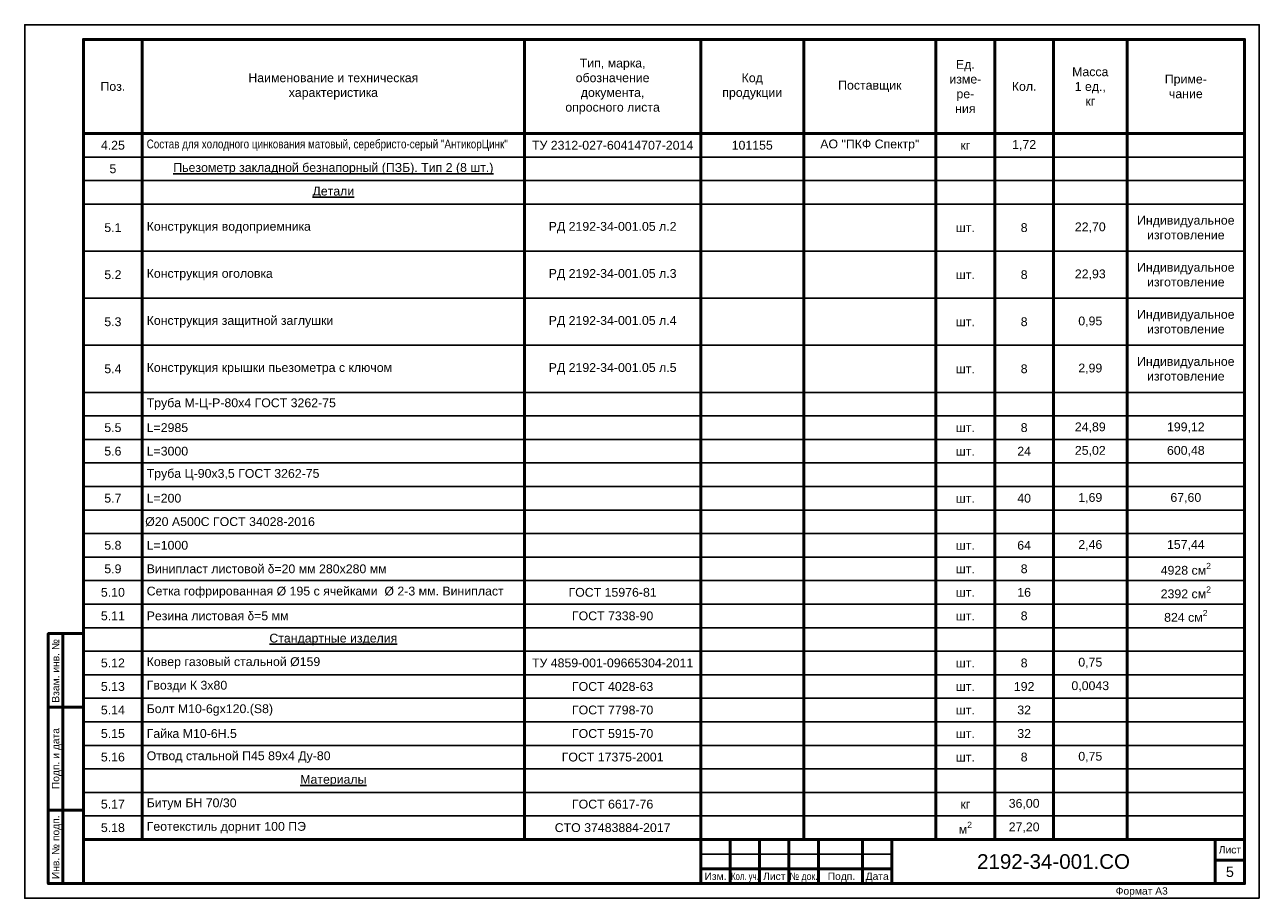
# Paper-space layout '5' of a CAD drawing. Header units: millimetres. Extents: x -420 to 0, y 0 to 297.
import ezdxf
from ezdxf.enums import TextEntityAlignment as Align

# ---------------------------------------------------------------- set-up
doc = ezdxf.new("R2010")
doc.units = ezdxf.units.MM
doc.layers.add('Рамка и штамп', color=7, linetype='Continuous', lineweight=25)
doc.layers.add('Таблицы', color=7, linetype='Continuous', lineweight=25)
doc.styles.add('КИА', font='arial.ttf')

# ---------------------------------------------------------------- blocks, each defined once
blk = doc.blocks.new('*U3')
at = {"layer": 'Рамка и штамп', "lineweight": 50}
for p, q in [((-407, 5), (-407, 90)), ((-412, 65), (-400, 65)), ((-412, 30), (-400, 30)), ((-180, 20), (-180, 5)), ((-170, 20), (-170, 5)), ((-160, 20), (-160, 5)), ((-150, 20), (-150, 5)), ((-135, 20), (-135, 5)), ((-125, 20), (-125, 5)), ((-15, 20), (-15, 5)), ((-5, 13), (-15, 13)), ((-190, 10), (-125, 10))]:
    blk.add_line(p, q, dxfattribs=at)
at = {"layer": 'Рамка и штамп', "lineweight": 25}
blk.add_line((-190, 15), (-125, 15), dxfattribs=at)
blk.add_lwpolyline([(0, 0), (-420, 0), (-420, 297), (0, 297)], close=True, dxfattribs=at)
at = {"layer": 'Рамка и штамп', "lineweight": 50}
for points in [[(-5, 5), (-400, 5), (-400, 292), (-5, 292)], [(-400, 5), (-412, 5), (-412, 90), (-400, 90)], [(-190, 5), (-5, 5), (-5, 20), (-190, 20)]]:
    blk.add_lwpolyline(points, close=True, dxfattribs=at)
at = {"layer": 'Рамка и штамп', "style": 'КИА'}
for s, p in [('Взам. инв. №', (-409.5, 66.5)), ('Инв. № подп.', (-409.5, 6.5))]:
    blk.add_text(s, height=2.5, rotation=90, dxfattribs=at).set_placement(p, align=Align.MIDDLE_LEFT)
blk.add_text('Подп. и дата', height=2.5, rotation=90, dxfattribs=at).set_placement((-409.5, 47.5), align=Align.MIDDLE_CENTER)
blk.add_text('Лист', height=2.5, dxfattribs=at).set_placement((-10, 16.5), align=Align.MIDDLE_CENTER)
for s, p in [('Изм.', (-188.74, 8.75)), ('Лист', (-168.79, 8.75)), ('Подп.', (-146.83, 8.75)), ('Дата', (-133.92, 8.75))]:
    blk.add_text(s, height=2.5, dxfattribs=at).set_placement(p, align=Align.TOP_LEFT)
for s, width, p in [('Кол. уч.', 0.75, (-179.68, 8.75)), ('№ док.', 0.85, (-159.76, 8.75))]:
    blk.add_text(s, height=2.5, dxfattribs=dict(at, width=width)).set_placement(p, align=Align.TOP_LEFT)
at = {"layer": 'Рамка и штамп', "style": 'КИА', "flags": 8}
for tag, p in [('ИНВНОМЕРВЗАМЕН6', (-403.5, 66.5)), ('ИНВНОМЕР6', (-403.5, 6.5))]:
    blk.add_attdef(tag, text='', height=2.5, rotation=90, dxfattribs=at).set_placement(p, align=Align.MIDDLE_LEFT)
at = {"layer": 'Рамка и штамп', "style": 'КИА'}
for tag, height, p in [('ОБОЗНАЧЕНИЕ6.1', 5, (-70, 12.5)), ('ЛИСТ6', 3.5, (-10, 9))]:
    blk.add_attdef(tag, text='', height=height, dxfattribs=at).set_placement(p, align=Align.MIDDLE_CENTER)
blk.add_attdef('ФОРМАТ6', text='', height=2.5, dxfattribs=at).set_placement((-40, 3.75), align=Align.TOP_CENTER)
blk = doc.blocks.new('*T9')
at = {"layer": 'Таблицы', "color": 0, "linetype": 'ByBlock', "lineweight": 50, "transparency": 16777216}
for p, q in [((0, 0), (20, 0)), ((0, 0), (0, -32)), ((20, 0), (20, -40)), ((150, 0), (150, -32)), ((210, 0), (210, -32)), ((245, 0), (245, -32)), ((290, 0), (290, -32)), ((310, 0), (310, -32)), ((330, 0), (330, -32)), ((355, 0), (355, -32)), ((395, 0), (395, -32)), ((0, -32), (395, -32)), ((20, -56), (20, -120)), ((330, -72), (330, -88)), ((20, -128), (20, -144)), ((355, -128), (355, -144)), ((395, -128), (395, -144)), ((310, -136), (310, -144)), ((245, -144), (245, -152)), ((20, -152), (20, -272)), ((150, -152), (150, -200)), ((355, -152), (355, -160)), ((395, -152), (395, -160)), ((210, -168), (210, -176)), ((245, -168), (245, -176)), ((290, -168), (290, -192)), ((310, -168), (310, -184)), ((330, -168), (330, -176)), ((355, -168), (355, -200)), ((395, -168), (395, -200)), ((150, -208), (150, -248)), ((310, -208), (310, -224)), ((310, -240), (310, -248)), ((150, -256), (150, -272))]:
    blk.add_line(p, q, dxfattribs=at)
at = {"layer": 'Таблицы', "color": 0, "linetype": 'ByBlock', "lineweight": -2, "transparency": 16777216}
for p, q in [((20, 0), (395, 0)), ((210, -40), (290, -40)), ((0, -48), (20, -48)), ((150, -48), (395, -48)), ((0, -72), (150, -72)), ((0, -88), (310, -88)), ((330, -88), (395, -88)), ((0, -104), (310, -104)), ((330, -104), (395, -104)), ((20, -120), (290, -120)), ((330, -120), (355, -120)), ((0, -128), (310, -128)), ((330, -128), (355, -128)), ((0, -136), (20, -136)), ((310, -136), (330, -136)), ((355, -136), (395, -136)), ((0, -144), (310, -144)), ((330, -144), (395, -144)), ((0, -152), (150, -152)), ((210, -152), (330, -152)), ((310, -160), (330, -160)), ((0, -168), (150, -168)), ((290, -176), (330, -176)), ((355, -176), (395, -176)), ((355, -184), (395, -184)), ((330, -192), (395, -192)), ((20, -200), (150, -200)), ((330, -200), (395, -200)), ((20, -216), (150, -216)), ((20, -224), (150, -224)), ((20, -240), (150, -240)), ((20, -248), (150, -248)), ((0, -256), (150, -256)), ((20, -264), (150, -264))]:
    blk.add_line(p, q, dxfattribs=at)
at = {"layer": 'Таблицы', "color": 0, "lineweight": 50, "transparency": 16777216}
for p, q in [((0, -32), (0, -272)), ((150, -32), (150, -152)), ((210, -32), (210, -168)), ((245, -32), (245, -144)), ((290, -32), (290, -168)), ((310, -32), (310, -136)), ((330, -32), (330, -72)), ((355, -32), (355, -128)), ((395, -32), (395, -128)), ((20, -40), (20, -56)), ((330, -88), (330, -168)), ((20, -120), (20, -128)), ((20, -144), (20, -152)), ((310, -144), (310, -168)), ((355, -144), (355, -152)), ((395, -144), (395, -152)), ((245, -152), (245, -168)), ((355, -160), (355, -168)), ((395, -160), (395, -168)), ((210, -176), (210, -272)), ((245, -176), (245, -272)), ((330, -176), (330, -272)), ((310, -184), (310, -208)), ((290, -192), (290, -272)), ((150, -200), (150, -208)), ((355, -200), (355, -272)), ((395, -200), (395, -272)), ((310, -224), (310, -240)), ((150, -248), (150, -256)), ((310, -248), (310, -272)), ((0, -272), (395, -272))]:
    blk.add_line(p, q, dxfattribs=at)
at = {"layer": 'Таблицы', "color": 0, "transparency": 16777216}
for p, q in [((0, -40), (20, -40)), ((290, -40), (310, -40)), ((330, -40), (395, -40)), ((20, -48), (150, -48)), ((20, -56), (150, -56)), ((290, -120), (330, -120)), ((310, -128), (330, -128)), ((20, -136), (290, -136)), ((150, -152), (210, -152)), ((330, -152), (395, -152)), ((20, -160), (290, -160)), ((150, -168), (395, -168)), ((20, -176), (290, -176)), ((20, -184), (355, -184)), ((20, -192), (330, -192)), ((150, -200), (330, -200)), ((20, -208), (395, -208)), ((150, -216), (395, -216)), ((150, -224), (395, -224)), ((20, -232), (395, -232)), ((150, -240), (395, -240)), ((150, -248), (395, -248)), ((150, -256), (395, -256))]:
    blk.add_line(p, q, dxfattribs=at)
at = {"layer": 'Таблицы', "color": 0, "lineweight": 25, "transparency": 16777216}
for p, q in [((20, -40), (210, -40)), ((310, -40), (330, -40)), ((0, -56), (20, -56)), ((150, -56), (395, -56)), ((150, -72), (395, -72)), ((310, -88), (330, -88)), ((310, -104), (330, -104)), ((0, -120), (20, -120)), ((355, -120), (395, -120)), ((355, -128), (395, -128)), ((290, -136), (310, -136)), ((330, -136), (355, -136)), ((310, -144), (330, -144)), ((0, -160), (20, -160)), ((290, -160), (310, -160)), ((330, -160), (395, -160)), ((0, -176), (20, -176)), ((330, -176), (355, -176)), ((0, -184), (20, -184)), ((0, -192), (20, -192)), ((0, -200), (20, -200)), ((0, -208), (20, -208)), ((0, -216), (20, -216)), ((0, -224), (20, -224)), ((0, -232), (20, -232)), ((0, -240), (20, -240)), ((0, -248), (20, -248)), ((0, -264), (20, -264)), ((150, -264), (395, -264))]:
    blk.add_line(p, q, dxfattribs=at)
at = {"layer": 'Таблицы', "color": 0, "transparency": 16777216, "char_height": 3, "style": 'КИА'}
for s, insert, width, attachment_point in [('Тип, марка,\\Pобозначение\\Pдокумента,\\Pопросного листа', (180, -16), 57, 5), ('Ед.\\Pизме-\\Pре-\\Pния', (300, -16), 17, 5), ('Наименование и техническая\\Pхарактеристика', (85, -16), 127, 5), ('Код\\Pпродукции', (227.5, -16), 32, 5), ('Масса\\P1 ед.,\\Pкг', (342.5, -16), 22, 5), ('Приме-\\Pчание', (375, -16), 37, 5), ('Поз.', (10, -16), 17, 5), ('Поставщик', (267.5, -16), 42, 5), ('Кол.', (320, -16), 17, 5), ('{\\W0.8;Состав для холодного цинкования матовый, серебристо-серый "АнтикорЦинк" }', (21.5, -36), 127, 4), ('4.25', (10, -36), 17, 5), ('{\\C0;ТУ 2312-027-60414707-2014}', (180, -36), 57, 5), ('101155', (227.5, -36), 32, 5), ('{\\C0;АО "ПКФ Спектр"}', (267.5, -36), 42, 5), ('кг', (300, -36), 17, 5), ('1,72', (320, -36), 17, 5), ('5', (10, -44), 17, 5), ('{\\LПьезометр закладной безнапорный (ПЗБ). Тип 2 (8 шт.)}', (85, -44), 127, 5), ('{\\LДетали}', (85, -52), 127, 5), ('5.1', (10, -64), 17, 5), ('Конструкция водоприемника ', (21.5, -64), 127, 4), ('РД 2192-34-001.05 л.2', (180, -64), 57, 5), ('шт.', (300, -64), 17, 5), ('8', (320, -64), 17, 5), ('22,70', (342.5, -64), 23, 5), ('Индивидуальное изготовление', (375, -64), 37, 5), ('5.2', (10, -80), 17, 5), ('Конструкция оголовка ', (21.5, -80), 127, 4), ('РД 2192-34-001.05 л.3', (180, -80), 57, 5), ('шт.', (300, -80), 17, 5), ('8', (320, -80), 17, 5), ('22,93', (342.5, -80), 23, 5), ('Индивидуальное изготовление', (375, -80), 37, 5), ('Индивидуальное изготовление', (375, -96), 37, 5), ('5.3', (10, -96), 17, 5), ('Конструкция защитной заглушки', (21.5, -96), 127, 4), ('РД 2192-34-001.05 л.4', (180, -96), 57, 5), ('шт.', (300, -96), 17, 5), ('8', (320, -96), 17, 5), ('0,95', (342.5, -96), 23, 5), ('Индивидуальное изготовление', (375, -112), 37, 5), ('5.4', (10, -112), 17, 5), ('Конструкция крышки пьезометра с ключом ', (21.5, -112), 127, 4), ('РД 2192-34-001.05 л.5', (180, -112), 57, 5), ('шт.', (300, -112), 17, 5), ('8', (320, -112), 17, 5), ('2,99', (342.5, -112), 23, 5), ('Труба М-Ц-Р-80х4 ГОСТ 3262-75', (21.5, -124), 127, 4), ('5.5', (10, -132), 17, 5), ('L=2985', (21.5, -132), 127, 4), ('8', (320, -132), 18, 5), ('24,89', (342.5, -132), 23, 5), ('199,12', (375, -132), 38, 5), ('шт.', (300, -132), 17, 5), ('5.6', (10, -140), 17, 5), ('L=3000', (21.5, -140), 127, 4), ('24', (320, -140), 18, 5), ('25,02', (342.5, -140), 23, 5), ('600,48', (375, -140), 38, 5), ('шт.', (300, -140), 17, 5), ('Труба Ц-90х3,5 ГОСТ 3262-75', (21.5, -148), 127, 4), ('5.7', (10, -156), 17, 5), ('L=200', (21.5, -156), 127, 4), ('шт.', (300, -156), 17, 5), ('40', (320, -156), 18, 5), ('1,69', (342.5, -156), 23, 5), ('67,60', (375, -156), 38, 5), ('Ø20 А500С ГОСТ 34028-2016', (21, -164), 128, 4), ('5.8', (10, -172), 17, 5), ('L=1000', (21.5, -172), 127, 4), ('шт.', (300, -172), 17, 5), ('64', (320, -172), 18, 5), ('2,46', (342.5, -172), 23, 5), ('157,44', (375, -172), 38, 5), ('5.9', (10, -180), 17, 5), ('Винипласт листовой {\\fSymbol|b0|i0|c2|p18;\\C7;d}=20 мм 280х280 мм ', (21.5, -180), 127, 4), ('шт.', (300, -180), 17, 5), ('8', (320, -180), 18, 5), ('\\A1;4928 см{\\H0.7x;\\S2^ ;}', (375, -180), 38, 5), ('5.10', (10, -188), 17, 5), ('Сетка гофрированная %%C 195 с ячейками  %%C 2-3 мм. Винипласт', (21.5, -188), 127, 4), ('ГОСТ 15976-81', (180, -188), 57, 5), ('шт.', (300, -188), 17, 5), ('16', (320, -188), 18, 5), ('\\A1;2392 см{\\H0.7x;\\S2^ ;}', (375, -188), 38, 5), ('5.11', (10, -196), 17, 5), ('Резина листовая {\\fSymbol|b0|i0|c2|p18;\\C7;d\\fArial|b0|i0|c204|p34;=5 мм }', (21.5, -196), 127, 4), ('ГОСТ 7338-90', (180, -196), 57, 5), ('шт.', (300, -196), 17, 5), ('8', (320, -196), 18, 5), ('\\A1;824 см{\\H0.7x;\\S2^ ;}', (375, -196), 38, 5), ('{\\LСтандартные изделия}', (85, -204), 127, 5), ('Ковер газовый стальной Ø159 ', (21.5, -212), 127, 4), ('5.12', (10, -212), 17, 5), ('ТУ 4859-001-09665304-2011', (180, -212), 57, 5), ('шт.', (300, -212), 17, 5), ('8', (320, -212), 17, 5), ('0,75', (342.5, -212), 22, 5), ('5.13', (10, -220), 17, 5), ('Гвозди К 3х80 ', (21.5, -220), 127, 4), ('ГОСТ 4028-63', (180, -220), 57, 5), ('192', (320, -220), 17, 5), ('0,0043', (342.5, -220), 22, 5), ('шт.', (300, -220), 17, 5), ('5.14', (10, -228), 17, 5), ('Болт М10-6gx120.(S8) ', (21.5, -228), 127, 4), ('ГОСТ 7798-70', (180, -228), 57, 5), ('32', (320, -228), 17, 5), ('шт.', (300, -228), 17, 5), ('5.15', (10, -236), 17, 5), ('Гайка М10-6Н.5 ', (21.5, -236), 127, 4), ('ГОСТ 5915-70', (180, -236), 57, 5), ('шт.', (300, -236), 17, 5), ('32', (320, -236), 17, 5), ('5.16', (10, -244), 17, 5), ('Отвод стальной П45 89х4 Ду-80', (21.5, -244), 127, 4), ('ГОСТ 17375-2001', (180, -244), 57, 5), ('шт.', (300, -244), 17, 5), ('8', (320, -244), 17, 5), ('0,75', (342.5, -244), 22, 5), ('{\\LМатериалы}', (85, -252), 127, 5), ('5.17', (10, -260), 17, 5), ('Битум БН 70/30 ', (21.5, -260), 127, 4), ('ГОСТ 6617-76 ', (180, -260), 57, 5), ('кг', (300, -260), 17, 5), ('36,00', (320, -260), 17, 5), ('5.18', (10, -268), 17, 5), ('{\\C0;Геотекстиль дорнит 100 ПЭ }', (21.5, -268), 127, 4), ('{\\C0;СТО 37483884-2017}', (180, -268), 57, 5), ('\\A1;м{\\H0.7x;\\S2^ ;}', (300, -268), 17, 5), ('27,20', (320, -268), 17, 5)]:
    blk.add_mtext(s, dxfattribs=dict(at, insert=insert, width=width, attachment_point=attachment_point))

psp = doc.layouts.new('5')

# ---------------------------------------------------------------- block references
psp.add_blockref('*T9', (-400, 292))
at = {"layer": 'Рамка и штамп'}
psp.add_blockref('*U3', (0, 0), dxfattribs=at).add_auto_attribs({'ОБОЗНАЧЕНИЕ6.1': '2192-34-001.СО', 'ФОРМАТ6': 'Формат А3', 'ЛИСТ6': '5'})

doc.saveas('drawing.dxf')
